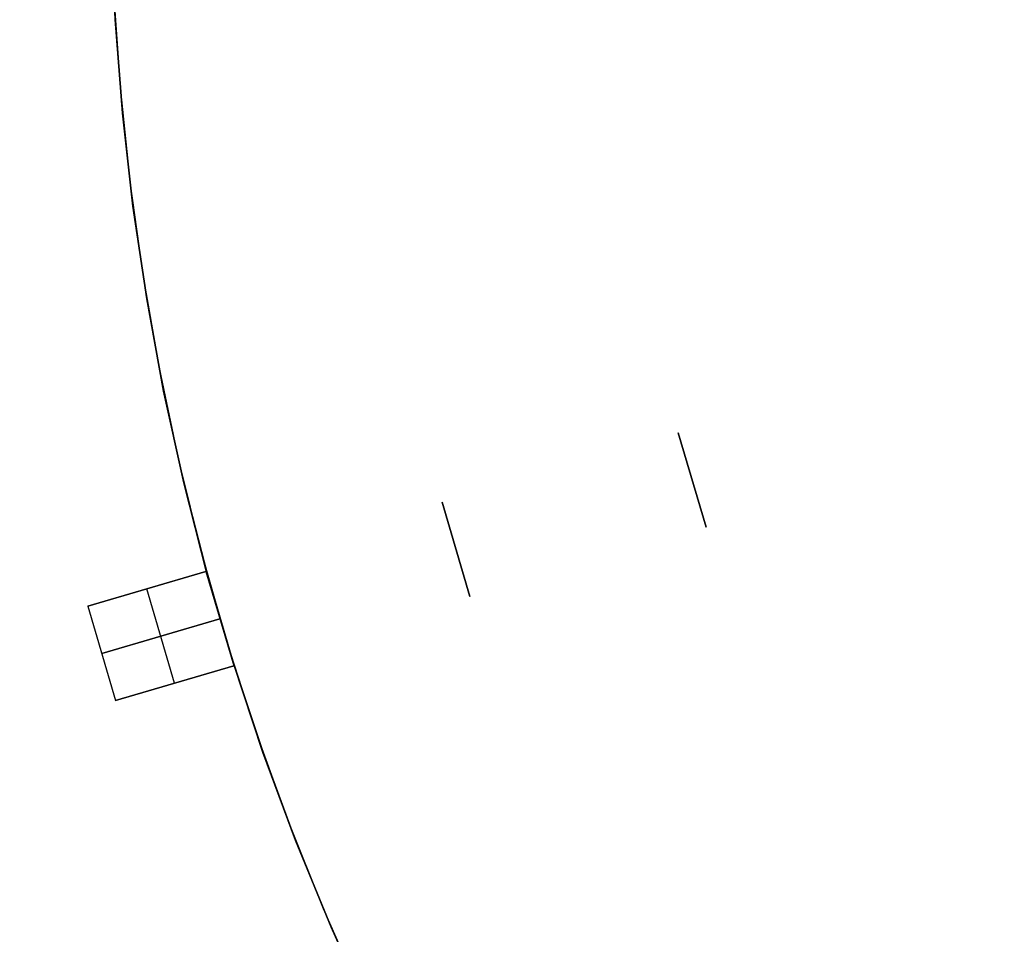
# Model space of a CAD drawing. Header units: millimetres. Extents: x 220 to 1240, y -2940 to -1929.
# Tile 5 of 59: x 389 to 509, y -2566 to -2455. Entities that reach past the tile are written whole.
import ezdxf

# ---------------------------------------------------------------- set-up
doc = ezdxf.new("R2010")
doc.units = ezdxf.units.MM

msp = doc.modelspace()

# ---------------------------------------------------------------- linework, layer by layer
at = {"extrusion": (1.51515e-05, -2.17846e-06, 1)}
msp.add_lwpolyline([(413.37, -2341.54), (410.35, -2352.55), (407.7, -2363.66), (405.44, -2374.86), (403.57, -2386.13), (402.09, -2397.46), (401.01, -2408.83), (400.32, -2420.23), (400.02, -2431.65), (400.12, -2443.08), (400.61, -2454.49), (401.5, -2465.88), (402.78, -2477.23), (404.46, -2488.53), (406.52, -2499.76), (408.97, -2510.92), (411.81, -2521.99), (415.03, -2532.95), (418.63, -2543.79), (422.59, -2554.5), (426.93, -2565.07), (431.63, -2575.48), (436.69, -2585.72), (442.1, -2595.78), (447.85, -2605.65), (453.95, -2615.32), (460.37, -2624.76), (467.12, -2633.98), (474.18, -2642.96), (481.55, -2651.69), (489.21, -2660.16), (497.17, -2668.36), (505.4, -2676.28), (513.9, -2683.91), (522.66, -2691.24), (531.67, -2698.26), (540.92, -2704.97), (550.4, -2711.35), (560.08, -2717.4), (569.98, -2723.11), (580.06, -2728.48), (590.33, -2733.49), (600.76, -2738.15), (611.34, -2742.44), (622.07, -2746.36), (632.93, -2749.91), (643.91, -2753.08), (654.98, -2755.87), (666.15, -2758.27), (677.4, -2760.29), (688.7, -2761.91), (700.06, -2763.15), (711.45, -2763.99), (722.87, -2764.43), (734.29, -2764.48), (745.71, -2764.13), (757.11, -2763.39), (768.47, -2762.26), (779.8, -2760.73), (791.06, -2758.81), (802.24, -2756.51), (813.35, -2753.81), (824.35, -2750.74), (835.24, -2747.28), (846, -2743.45), (856.62, -2739.25), (867.09, -2734.69), (877.4, -2729.76), (887.53, -2724.48), (897.47, -2718.86), (907.21, -2712.89), (916.74, -2706.59), (926.05, -2699.97), (935.12, -2693.02), (943.94, -2685.77), (952.51, -2678.21), (960.81, -2670.36), (968.84, -2662.23), (976.58, -2653.83), (984.02, -2645.17), (991.16, -2636.25), (997.99, -2627.09), (1004.49, -2617.7), (1010.67, -2608.09), (1016.51, -2598.27), (1022, -2588.26), (1027.15, -2578.06), (1031.94, -2567.69), (1036.37, -2557.16), (1040.43, -2546.48), (1044.12, -2535.67), (1047.43, -2524.74), (1050.36, -2513.7), (1052.91, -2502.56), (1055.08, -2491.34), (1056.85, -2480.06), (1058.23, -2468.72), (1059.22, -2457.34), (1059.81, -2445.93), (1060.01, -2434.51)], dxfattribs=at)
at = {"extrusion": (-1.51515e-05, 2.17846e-06, 1)}
for points in [[(1059.99, -2434.51), (1059.8, -2445.93), (1059.2, -2457.34), (1058.22, -2468.72), (1056.84, -2480.06), (1055.06, -2491.34), (1052.9, -2502.56), (1050.35, -2513.69), (1047.42, -2524.74), (1044.11, -2535.67), (1040.42, -2546.48), (1036.36, -2557.16), (1031.93, -2567.69), (1027.14, -2578.06), (1021.99, -2588.25), (1016.49, -2598.27), (1010.65, -2608.09), (1004.48, -2617.7), (997.97, -2627.09), (991.15, -2636.25), (984.01, -2645.16), (976.57, -2653.83), (968.83, -2662.23), (960.8, -2670.36), (952.5, -2678.21), (943.93, -2685.77), (935.11, -2693.02), (926.04, -2699.96), (916.73, -2706.59), (907.2, -2712.89), (897.46, -2718.86), (887.52, -2724.48), (877.39, -2729.76), (867.08, -2734.69), (856.61, -2739.25), (845.99, -2743.45), (835.22, -2747.28), (824.34, -2750.73), (813.33, -2753.81), (802.23, -2756.5), (791.04, -2758.81), (779.78, -2760.73), (768.46, -2762.26), (757.1, -2763.39), (745.7, -2764.13), (734.28, -2764.48), (722.85, -2764.43), (711.44, -2763.98), (700.05, -2763.15), (688.69, -2761.91), (677.38, -2760.29), (666.14, -2758.27), (654.97, -2755.87), (643.89, -2753.08), (632.92, -2749.91), (622.06, -2746.36), (611.33, -2742.43), (600.75, -2738.14), (590.31, -2733.49), (580.05, -2728.47), (569.97, -2723.11), (560.07, -2717.4), (550.38, -2711.35), (540.91, -2704.96), (531.66, -2698.26), (522.65, -2691.23), (513.89, -2683.9), (505.39, -2676.28), (497.15, -2668.36), (489.2, -2660.16), (481.53, -2651.69), (474.17, -2642.96), (467.1, -2633.98), (460.36, -2624.76), (453.93, -2615.31), (447.84, -2605.65), (442.09, -2595.78), (436.68, -2585.72), (431.62, -2575.48), (426.92, -2565.07), (422.58, -2554.5), (418.61, -2543.79), (415.02, -2532.95), (411.8, -2521.98), (408.96, -2510.92), (406.51, -2499.76), (404.45, -2488.53), (402.77, -2477.23), (401.49, -2465.88), (400.6, -2454.49), (400.11, -2443.07), (400.01, -2431.65), (400.3, -2420.23), (400.99, -2408.83), (402.08, -2397.46), (403.56, -2386.13), (405.43, -2374.86), (407.69, -2363.66), (410.33, -2352.55), (413.36, -2341.54)], [(1060, -2434.51), (1059.8, -2445.93), (1059.21, -2457.34), (1058.22, -2468.72), (1056.84, -2480.06), (1055.07, -2491.34), (1052.91, -2502.56), (1050.36, -2513.7), (1047.43, -2524.74), (1044.11, -2535.67), (1040.42, -2546.48), (1036.36, -2557.16), (1031.93, -2567.69), (1027.14, -2578.06), (1022, -2588.26), (1016.5, -2598.27), (1010.66, -2608.09), (1004.49, -2617.7), (997.98, -2627.09), (991.16, -2636.25), (984.02, -2645.17), (976.57, -2653.83), (968.83, -2662.23), (960.81, -2670.36), (952.51, -2678.21), (943.94, -2685.77), (935.12, -2693.02), (926.04, -2699.96), (916.74, -2706.59), (907.21, -2712.89), (897.47, -2718.86), (887.53, -2724.48), (877.4, -2729.76), (867.09, -2734.69), (856.62, -2739.25), (845.99, -2743.45), (835.23, -2747.28), (824.34, -2750.74), (813.34, -2753.81), (802.24, -2756.5), (791.05, -2758.81), (779.79, -2760.73), (768.47, -2762.26), (757.1, -2763.39), (745.7, -2764.13), (734.29, -2764.48), (722.86, -2764.43), (711.45, -2763.99), (700.06, -2763.15), (688.7, -2761.91), (677.39, -2760.29), (666.15, -2758.27), (654.98, -2755.87), (643.9, -2753.08), (632.93, -2749.91), (622.07, -2746.36), (611.34, -2742.44), (600.75, -2738.14), (590.32, -2733.49), (580.06, -2728.48), (569.97, -2723.11), (560.08, -2717.4), (550.39, -2711.35), (540.92, -2704.96), (531.67, -2698.26), (522.66, -2691.24), (513.9, -2683.91), (505.4, -2676.28), (497.16, -2668.36), (489.21, -2660.16), (481.54, -2651.69), (474.17, -2642.96), (467.11, -2633.98), (460.37, -2624.76), (453.94, -2615.32), (447.85, -2605.65), (442.1, -2595.78), (436.69, -2585.72), (431.63, -2575.48), (426.93, -2565.07), (422.59, -2554.5), (418.62, -2543.79), (415.03, -2532.95), (411.81, -2521.99), (408.97, -2510.92), (406.52, -2499.76), (404.45, -2488.53), (402.78, -2477.23), (401.5, -2465.88), (400.61, -2454.49), (400.11, -2443.08), (400.01, -2431.65), (400.31, -2420.23), (401, -2408.83), (402.09, -2397.46), (403.57, -2386.13), (405.44, -2374.86), (407.7, -2363.66), (410.34, -2352.55), (413.37, -2341.54)]]:
    msp.add_lwpolyline(points, dxfattribs=at)
for points in [[(400.45, -2451.68), (401.24, -2463.11), (402.43, -2474.5), (404.02, -2485.85), (406, -2497.13), (408.37, -2508.34), (411.12, -2519.46), (414.26, -2530.47), (417.78, -2541.37), (421.68, -2552.15), (425.95, -2562.78), (430.58, -2573.25), (435.58, -2583.56), (440.93, -2593.69), (446.63, -2603.62), (452.67, -2613.36), (459.04, -2622.87), (465.74, -2632.17), (472.76, -2641.22), (480.09, -2650.02), (487.72, -2658.56), (495.64, -2666.84), (503.85, -2674.83), (512.33, -2682.54)], [(400.45, -2451.68), (401.24, -2463.11), (402.43, -2474.5), (404.02, -2485.85), (406, -2497.13), (408.37, -2508.34), (411.12, -2519.46), (414.26, -2530.47), (417.78, -2541.37), (421.68, -2552.15), (425.95, -2562.78), (430.58, -2573.25), (435.58, -2583.56), (440.93, -2593.69), (446.63, -2603.62), (452.67, -2613.36), (459.04, -2622.87), (465.74, -2632.17), (472.76, -2641.22), (480.09, -2650.02), (487.72, -2658.56), (495.64, -2666.84), (503.85, -2674.83), (512.33, -2682.54)], [(513.9, -2683.91), (505.39, -2676.28), (497.16, -2668.36), (489.21, -2660.16), (481.54, -2651.69), (474.17, -2642.96), (467.11, -2633.98), (460.36, -2624.76), (453.94, -2615.32), (447.85, -2605.65), (442.09, -2595.78), (436.68, -2585.72), (431.63, -2575.48), (426.93, -2565.07), (422.59, -2554.5), (418.62, -2543.79), (415.02, -2532.95), (411.81, -2521.99), (408.97, -2510.92), (406.52, -2499.76), (404.45, -2488.53), (402.78, -2477.23), (401.49, -2465.88), (400.61, -2454.49)], [(472.63, -2516.33), (469.25, -2504.82)], [(469.25, -2504.82), (472.63, -2516.33)], [(469.25, -2504.82), (472.63, -2516.33)], [(469.25, -2504.82), (472.63, -2516.33)], [(472.63, -2516.33), (469.25, -2504.82)], [(470.09, -2507.7), (469.25, -2504.82)], [(472.63, -2516.33), (469.25, -2504.82)], [(440.46, -2513.27), (443.84, -2524.78)], [(440.46, -2513.27), (443.84, -2524.78)], [(440.46, -2513.27), (443.84, -2524.78)], [(440.46, -2513.27), (443.84, -2524.78)], [(440.46, -2513.27), (443.84, -2524.78)], [(440.46, -2513.27), (443.84, -2524.78)], [(443.84, -2524.78), (440.46, -2513.27)], [(443.84, -2524.78), (440.46, -2513.27)], [(411.68, -2521.72), (397.28, -2525.95)], [(397.28, -2525.95), (411.68, -2521.72)], [(411.68, -2521.72), (415.06, -2533.24)], [(411.68, -2521.72), (415.06, -2533.24)], [(407.86, -2535.35), (404.48, -2523.84)], [(407.86, -2535.35), (404.48, -2523.84)], [(397.28, -2525.95), (400.67, -2537.46)], [(397.28, -2525.95), (400.67, -2537.46)], [(398.97, -2531.71), (413.37, -2527.48)], [(413.37, -2527.48), (398.97, -2531.71)], [(400.67, -2537.46), (415.06, -2533.24)], [(415.06, -2533.24), (400.67, -2537.46)]]:
    msp.add_lwpolyline(points)
at = {"extrusion": (-0.281733, 0.959493, -4.73365e-15)}
msp.add_lwpolyline([(255.45, -528.01), (255.47, -526.98), (255.52, -525.96), (255.61, -524.94), (255.73, -523.92), (255.89, -522.91), (256.08, -521.9), (256.3, -520.9), (256.56, -519.91), (256.86, -518.93), (257.18, -517.96), (257.54, -517), (257.93, -516.05), (258.36, -515.12), (258.81, -514.2), (259.3, -513.3), (259.82, -512.42), (260.36, -511.55), (260.94, -510.7), (261.55, -509.88), (262.18, -509.07), (262.84, -508.29), (263.53, -507.53), (264.24, -506.79), (264.97, -506.08), (265.73, -505.39), (266.52, -504.73), (267.32, -504.1), (268.15, -503.5), (269, -502.92), (269.86, -502.37), (270.75, -501.86), (271.65, -501.37), (272.57, -500.91), (273.5, -500.49), (274.44, -500.1), (275.4, -499.74), (276.37, -499.41), (277.36, -499.12), (278.35, -498.86), (279.35, -498.63), (280.35, -498.44), (281.37, -498.28), (282.38, -498.16), (283.4, -498.07), (284.43, -498.02), (285.45, -498.01)], dxfattribs=at)
at = {"extrusion": (-0.281733, 0.959493, -2.04886e-14)}
msp.add_lwpolyline([(285.45, 221.99), (284.43, 222.01), (283.4, 222.06), (282.38, 222.15), (281.37, 222.27), (280.35, 222.43), (279.35, 222.62), (278.35, 222.85), (277.36, 223.11), (276.37, 223.4), (275.4, 223.73), (274.44, 224.09), (273.5, 224.48), (272.57, 224.9), (271.65, 225.36), (270.75, 225.85), (269.86, 226.36), (269, 226.91), (268.15, 227.49), (267.32, 228.09), (266.52, 228.72), (265.73, 229.38), (264.97, 230.07), (264.24, 230.78), (263.53, 231.52), (262.84, 232.28), (262.18, 233.06), (261.55, 233.87), (260.94, 234.69), (260.36, 235.54), (259.82, 236.41), (259.3, 237.29), (258.81, 238.19), (258.36, 239.11), (257.93, 240.04), (257.54, 240.99), (257.18, 241.95), (256.86, 242.92), (256.56, 243.9), (256.3, 244.89), (256.08, 245.89), (255.89, 246.9), (255.73, 247.91), (255.61, 248.93), (255.52, 249.95), (255.47, 250.97), (255.45, 251.99)], dxfattribs=at)
at = {"extrusion": (-0.281733, 0.959493, 5.27112e-15)}
msp.add_lwpolyline([(255.45, 326.99), (255.47, 328.02), (255.52, 329.04), (255.61, 330.06), (255.73, 331.08), (255.89, 332.09), (256.08, 333.1), (256.3, 334.1), (256.56, 335.09), (256.86, 336.07), (257.18, 337.04), (257.54, 338), (257.93, 338.95), (258.36, 339.88), (258.81, 340.8), (259.3, 341.7), (259.82, 342.58), (260.36, 343.45), (260.94, 344.3), (261.55, 345.12), (262.18, 345.93), (262.84, 346.71), (263.53, 347.47), (264.24, 348.21), (264.97, 348.92), (265.73, 349.61), (266.52, 350.27), (267.32, 350.9), (268.15, 351.5), (269, 352.08), (269.86, 352.63), (270.75, 353.14), (271.65, 353.63), (272.57, 354.09), (273.5, 354.51), (274.44, 354.9), (275.4, 355.26), (276.37, 355.59), (277.36, 355.88), (278.35, 356.14), (279.35, 356.37), (280.35, 356.56), (281.37, 356.72), (282.38, 356.84), (283.4, 356.93), (284.43, 356.98), (285.45, 356.99)], dxfattribs=at)
at = {"extrusion": (-0.281733, 0.959493, -1.647e-14)}
msp.add_lwpolyline([(285.45, -633.01), (284.43, -632.99), (283.4, -632.94), (282.38, -632.85), (281.37, -632.73), (280.35, -632.57), (279.35, -632.38), (278.35, -632.15), (277.36, -631.89), (276.37, -631.6), (275.4, -631.27), (274.44, -630.91), (273.5, -630.52), (272.57, -630.1), (271.65, -629.64), (270.75, -629.15), (269.86, -628.64), (269, -628.09), (268.15, -627.51), (267.32, -626.91), (266.52, -626.28), (265.73, -625.62), (264.97, -624.93), (264.24, -624.22), (263.53, -623.48), (262.84, -622.72), (262.18, -621.94), (261.55, -621.13), (260.94, -620.31), (260.36, -619.46), (259.82, -618.59), (259.3, -617.71), (258.81, -616.81), (258.36, -615.89), (257.93, -614.96), (257.54, -614.01), (257.18, -613.05), (256.86, -612.08), (256.56, -611.1), (256.3, -610.11), (256.08, -609.11), (255.89, -608.1), (255.73, -607.09), (255.61, -606.07), (255.52, -605.05), (255.47, -604.03), (255.45, -603.01)], dxfattribs=at)
at = {"extrusion": (1, 0, 0)}
for points in [[(-2504.82, 251.99), (-2504.82, 326.99)], [(-2504.82, -603.01), (-2504.82, -528.01)], [(-2510.58, 326.99), (-2510.58, 251.99)], [(-2510.58, -528.01), (-2510.58, -603.01)], [(-2513.27, 356.99), (-2513.27, 371.99)], [(-2513.27, -648.01), (-2513.27, -633.01)], [(-2516.33, -528.01), (-2516.33, -603.01)], [(-2516.33, 326.99), (-2516.33, 251.99)], [(-2519.03, 371.99), (-2519.03, 356.99)], [(-2519.03, -633.01), (-2519.03, -648.01)], [(-2524.78, 371.99), (-2524.78, 356.99)], [(-2524.78, -633.01), (-2524.78, -648.01)]]:
    msp.add_lwpolyline(points, dxfattribs=at)
at = {"extrusion": (-0.281733, 0.959493, -8.16298e-15)}
msp.add_lwpolyline([(285.45, -498.01), (284.43, -498.02), (283.4, -498.07), (282.38, -498.16), (281.37, -498.28), (280.35, -498.44), (279.35, -498.63), (278.35, -498.86), (277.36, -499.12), (276.37, -499.41), (275.4, -499.74), (274.44, -500.1), (273.5, -500.49), (272.57, -500.91), (271.65, -501.37), (270.75, -501.86), (269.86, -502.37), (269, -502.92), (268.15, -503.5), (267.32, -504.1), (266.52, -504.73), (265.73, -505.39), (264.97, -506.08), (264.24, -506.79), (263.53, -507.53), (262.84, -508.29), (262.18, -509.07), (261.55, -509.88), (260.94, -510.7), (260.36, -511.55), (259.82, -512.42), (259.3, -513.3), (258.81, -514.2), (258.36, -515.12), (257.93, -516.05), (257.54, -517), (257.18, -517.96), (256.86, -518.93), (256.56, -519.91), (256.3, -520.9), (256.08, -521.9), (255.89, -522.91), (255.73, -523.92), (255.61, -524.94), (255.52, -525.96), (255.47, -526.98), (255.45, -528.01)], dxfattribs=at)
at = {"extrusion": (-0.281733, 0.959493, 6.48732e-15)}
msp.add_lwpolyline([(255.45, 251.99), (255.47, 250.97), (255.52, 249.95), (255.61, 248.93), (255.73, 247.91), (255.89, 246.9), (256.08, 245.89), (256.3, 244.89), (256.56, 243.9), (256.86, 242.92), (257.18, 241.95), (257.54, 240.99), (257.93, 240.04), (258.36, 239.11), (258.81, 238.19), (259.3, 237.29), (259.82, 236.41), (260.36, 235.54), (260.94, 234.69), (261.55, 233.87), (262.18, 233.06), (262.84, 232.28), (263.53, 231.52), (264.24, 230.78), (264.97, 230.07), (265.73, 229.38), (266.52, 228.72), (267.32, 228.09), (268.15, 227.49), (269, 226.91), (269.86, 226.36), (270.75, 225.85), (271.65, 225.36), (272.57, 224.9), (273.5, 224.48), (274.44, 224.09), (275.4, 223.73), (276.37, 223.4), (277.36, 223.11), (278.35, 222.85), (279.35, 222.62), (280.35, 222.43), (281.37, 222.27), (282.38, 222.15), (283.4, 222.06), (284.43, 222.01), (285.45, 221.99)], dxfattribs=at)
at = {"extrusion": (-0.281733, 0.959493, -2.4373e-14)}
msp.add_lwpolyline([(285.45, 356.99), (284.43, 356.98), (283.4, 356.93), (282.38, 356.84), (281.37, 356.72), (280.35, 356.56), (279.35, 356.37), (278.35, 356.14), (277.36, 355.88), (276.37, 355.59), (275.4, 355.26), (274.44, 354.9), (273.5, 354.51), (272.57, 354.09), (271.65, 353.63), (270.75, 353.14), (269.86, 352.63), (269, 352.08), (268.15, 351.5), (267.32, 350.9), (266.52, 350.27), (265.73, 349.61), (264.97, 348.92), (264.24, 348.21), (263.53, 347.47), (262.84, 346.71), (262.18, 345.93), (261.55, 345.12), (260.94, 344.3), (260.36, 343.45), (259.82, 342.58), (259.3, 341.7), (258.81, 340.8), (258.36, 339.88), (257.93, 338.95), (257.54, 338), (257.18, 337.04), (256.86, 336.07), (256.56, 335.09), (256.3, 334.1), (256.08, 333.1), (255.89, 332.09), (255.73, 331.08), (255.61, 330.06), (255.52, 329.04), (255.47, 328.02), (255.45, 326.99)], dxfattribs=at)
at = {"extrusion": (-0.281733, 0.959493, -4.24256e-15)}
msp.add_lwpolyline([(255.45, -603.01), (255.47, -604.03), (255.52, -605.05), (255.61, -606.07), (255.73, -607.09), (255.89, -608.1), (256.08, -609.11), (256.3, -610.11), (256.56, -611.1), (256.86, -612.08), (257.18, -613.05), (257.54, -614.01), (257.93, -614.96), (258.36, -615.89), (258.81, -616.81), (259.3, -617.71), (259.82, -618.59), (260.36, -619.46), (260.94, -620.31), (261.55, -621.13), (262.18, -621.94), (262.84, -622.72), (263.53, -623.48), (264.24, -624.22), (264.97, -624.93), (265.73, -625.62), (266.52, -626.28), (267.32, -626.91), (268.15, -627.51), (269, -628.09), (269.86, -628.64), (270.75, -629.15), (271.65, -629.64), (272.57, -630.1), (273.5, -630.52), (274.44, -630.91), (275.4, -631.27), (276.37, -631.6), (277.36, -631.89), (278.35, -632.15), (279.35, -632.38), (280.35, -632.57), (281.37, -632.73), (282.38, -632.85), (283.4, -632.94), (284.43, -632.99), (285.45, -633.01)], dxfattribs=at)
at = {"extrusion": (-0.281733, 0.959493, 2.03952e-14)}
msp.add_lwpolyline([(285.45, -498.01), (287.5, -497.97), (289.54, -497.87), (291.59, -497.69), (293.62, -497.45), (295.64, -497.13), (297.66, -496.75), (299.66, -496.3), (301.64, -495.78), (303.6, -495.19), (305.54, -494.54), (307.46, -493.82), (309.35, -493.04), (311.22, -492.19), (313.05, -491.28), (314.86, -490.3), (316.63, -489.27), (318.36, -488.18), (320.05, -487.02), (321.7, -485.81), (323.32, -484.55), (324.88, -483.23), (326.4, -481.86), (327.88, -480.43), (329.3, -478.96), (330.67, -477.44), (331.99, -475.87), (333.26, -474.26), (334.47, -472.61), (335.62, -470.91), (336.72, -469.18), (337.75, -467.41), (338.72, -465.61), (339.63, -463.77), (340.48, -461.91), (341.27, -460.02), (341.99, -458.1), (342.64, -456.16), (343.23, -454.19), (343.74, -452.21), (344.2, -450.21), (344.58, -448.2), (344.89, -446.17), (345.14, -444.14), (345.31, -442.1), (345.42, -440.05), (345.45, -438)], dxfattribs=at)
at = {"extrusion": (-0.281733, 0.959493, 9.12128e-15)}
msp.add_lwpolyline([(345.45, 161.99), (345.42, 164.04), (345.31, 166.09), (345.14, 168.13), (344.89, 170.16), (344.58, 172.19), (344.2, 174.2), (343.74, 176.2), (343.23, 178.18), (342.64, 180.15), (341.99, 182.09), (341.27, 184.01), (340.48, 185.9), (339.63, 187.76), (338.72, 189.6), (337.75, 191.4), (336.72, 193.17), (335.62, 194.9), (334.47, 196.6), (333.26, 198.25), (331.99, 199.86), (330.67, 201.43), (329.3, 202.95), (327.88, 204.42), (326.4, 205.85), (324.88, 207.22), (323.32, 208.54), (321.7, 209.8), (320.05, 211.01), (318.36, 212.17), (316.63, 213.26), (314.86, 214.29), (313.05, 215.27), (311.22, 216.18), (309.35, 217.03), (307.46, 217.81), (305.54, 218.53), (303.6, 219.18), (301.64, 219.77), (299.66, 220.29), (297.66, 220.74), (295.64, 221.12), (293.62, 221.44), (291.59, 221.68), (289.54, 221.86), (287.5, 221.96), (285.45, 221.99)], dxfattribs=at)
at = {"extrusion": (-0.281733, 0.959493, -9.09223e-15)}
msp.add_lwpolyline([(285.45, 371.99), (285.47, 373.02), (285.52, 374.04), (285.61, 375.06), (285.73, 376.08), (285.89, 377.09), (286.08, 378.1), (286.3, 379.1), (286.56, 380.09), (286.86, 381.07), (287.18, 382.04), (287.54, 383), (287.93, 383.95), (288.36, 384.88), (288.81, 385.8), (289.3, 386.7), (289.82, 387.58), (290.36, 388.45), (290.94, 389.3), (291.55, 390.12), (292.18, 390.93), (292.84, 391.71), (293.53, 392.47), (294.24, 393.21), (294.97, 393.92), (295.73, 394.61), (296.52, 395.27), (297.32, 395.9), (298.15, 396.5), (299, 397.08), (299.86, 397.63), (300.75, 398.14), (301.65, 398.63), (302.57, 399.09), (303.5, 399.51), (304.44, 399.9), (305.4, 400.26), (306.37, 400.59), (307.36, 400.88), (308.35, 401.14), (309.35, 401.37), (310.35, 401.56), (311.37, 401.72), (312.38, 401.84), (313.4, 401.93), (314.43, 401.98), (315.45, 401.99)], dxfattribs=at)
at = {"extrusion": (-0.281733, 0.959493, -2.56616e-14)}
msp.add_lwpolyline([(315.45, -678.01), (314.43, -677.99), (313.4, -677.94), (312.38, -677.85), (311.37, -677.73), (310.35, -677.57), (309.35, -677.38), (308.35, -677.15), (307.36, -676.89), (306.37, -676.6), (305.4, -676.27), (304.44, -675.91), (303.5, -675.52), (302.57, -675.1), (301.65, -674.64), (300.75, -674.15), (299.86, -673.64), (299, -673.09), (298.15, -672.51), (297.32, -671.91), (296.52, -671.28), (295.73, -670.62), (294.97, -669.93), (294.24, -669.22), (293.53, -668.48), (292.84, -667.72), (292.18, -666.94), (291.55, -666.13), (290.94, -665.31), (290.36, -664.46), (289.82, -663.59), (289.3, -662.71), (288.81, -661.81), (288.36, -660.89), (287.93, -659.96), (287.54, -659.01), (287.18, -658.05), (286.86, -657.08), (286.56, -656.1), (286.3, -655.11), (286.08, -654.11), (285.89, -653.1), (285.73, -652.09), (285.61, -651.07), (285.52, -650.05), (285.47, -649.03), (285.45, -648.01)], dxfattribs=at)
at = {"extrusion": (-0.281733, 0.959493, 2.72692e-15)}
msp.add_lwpolyline([(285.45, -498.01), (284.43, -498.02), (283.4, -498.07), (282.38, -498.16), (281.37, -498.28), (280.35, -498.44), (279.35, -498.63), (278.35, -498.86), (277.36, -499.12), (276.37, -499.41), (275.4, -499.74), (274.44, -500.1), (273.5, -500.49), (272.57, -500.91), (271.65, -501.37), (270.75, -501.86), (269.86, -502.37), (269, -502.92), (268.15, -503.5), (267.32, -504.1), (266.52, -504.73), (265.73, -505.39), (264.97, -506.08), (264.24, -506.79), (263.53, -507.53), (262.84, -508.29), (262.18, -509.07), (261.55, -509.88), (260.94, -510.7), (260.36, -511.55), (259.82, -512.42), (259.3, -513.3), (258.81, -514.2), (258.36, -515.12), (257.93, -516.05), (257.54, -517), (257.18, -517.96), (256.86, -518.93), (256.56, -519.91), (256.3, -520.9), (256.08, -521.9), (255.89, -522.91), (255.73, -523.92), (255.61, -524.94), (255.52, -525.96), (255.47, -526.98), (255.45, -528.01)], dxfattribs=at)
at = {"extrusion": (-0.281733, 0.959493, 2.37674e-14)}
msp.add_lwpolyline([(255.45, 251.99), (255.47, 250.97), (255.52, 249.95), (255.61, 248.93), (255.73, 247.91), (255.89, 246.9), (256.08, 245.89), (256.3, 244.89), (256.56, 243.9), (256.86, 242.92), (257.18, 241.95), (257.54, 240.99), (257.93, 240.04), (258.36, 239.11), (258.81, 238.19), (259.3, 237.29), (259.82, 236.41), (260.36, 235.54), (260.94, 234.69), (261.55, 233.87), (262.18, 233.06), (262.84, 232.28), (263.53, 231.52), (264.24, 230.78), (264.97, 230.07), (265.73, 229.38), (266.52, 228.72), (267.32, 228.09), (268.15, 227.49), (269, 226.91), (269.86, 226.36), (270.75, 225.85), (271.65, 225.36), (272.57, 224.9), (273.5, 224.48), (274.44, 224.09), (275.4, 223.73), (276.37, 223.4), (277.36, 223.11), (278.35, 222.85), (279.35, 222.62), (280.35, 222.43), (281.37, 222.27), (282.38, 222.15), (283.4, 222.06), (284.43, 222.01), (285.45, 221.99)], dxfattribs=at)
at = {"extrusion": (-0.281733, 0.959493, 5.25404e-15)}
msp.add_lwpolyline([(285.45, 356.99), (284.43, 356.98), (283.4, 356.93), (282.38, 356.84), (281.37, 356.72), (280.35, 356.56), (279.35, 356.37), (278.35, 356.14), (277.36, 355.88), (276.37, 355.59), (275.4, 355.26), (274.44, 354.9), (273.5, 354.51), (272.57, 354.09), (271.65, 353.63), (270.75, 353.14), (269.86, 352.63), (269, 352.08), (268.15, 351.5), (267.32, 350.9), (266.52, 350.27), (265.73, 349.61), (264.97, 348.92), (264.24, 348.21), (263.53, 347.47), (262.84, 346.71), (262.18, 345.93), (261.55, 345.12), (260.94, 344.3), (260.36, 343.45), (259.82, 342.58), (259.3, 341.7), (258.81, 340.8), (258.36, 339.88), (257.93, 338.95), (257.54, 338), (257.18, 337.04), (256.86, 336.07), (256.56, 335.09), (256.3, 334.1), (256.08, 333.1), (255.89, 332.09), (255.73, 331.08), (255.61, 330.06), (255.52, 329.04), (255.47, 328.02), (255.45, 326.99)], dxfattribs=at)
at = {"extrusion": (-0.281733, 0.959493, -2.73916e-14)}
msp.add_lwpolyline([(255.45, -603.01), (255.47, -604.03), (255.52, -605.05), (255.61, -606.07), (255.73, -607.09), (255.89, -608.1), (256.08, -609.11), (256.3, -610.11), (256.56, -611.1), (256.86, -612.08), (257.18, -613.05), (257.54, -614.01), (257.93, -614.96), (258.36, -615.89), (258.81, -616.81), (259.3, -617.71), (259.82, -618.59), (260.36, -619.46), (260.94, -620.31), (261.55, -621.13), (262.18, -621.94), (262.84, -622.72), (263.53, -623.48), (264.24, -624.22), (264.97, -624.93), (265.73, -625.62), (266.52, -626.28), (267.32, -626.91), (268.15, -627.51), (269, -628.09), (269.86, -628.64), (270.75, -629.15), (271.65, -629.64), (272.57, -630.1), (273.5, -630.52), (274.44, -630.91), (275.4, -631.27), (276.37, -631.6), (277.36, -631.89), (278.35, -632.15), (279.35, -632.38), (280.35, -632.57), (281.37, -632.73), (282.38, -632.85), (283.4, -632.94), (284.43, -632.99), (285.45, -633.01)], dxfattribs=at)
at = {"extrusion": (-0.281733, 0.959493, 8.2221e-15)}
msp.add_lwpolyline([(285.45, -498.01), (287.5, -497.97), (289.54, -497.87), (291.59, -497.69), (293.62, -497.45), (295.64, -497.13), (297.66, -496.75), (299.66, -496.3), (301.64, -495.78), (303.6, -495.19), (305.54, -494.54), (307.46, -493.82), (309.35, -493.04), (311.22, -492.19), (313.05, -491.28), (314.86, -490.3), (316.63, -489.27), (318.36, -488.18), (320.05, -487.02), (321.7, -485.81), (323.32, -484.55), (324.88, -483.23), (326.4, -481.86), (327.88, -480.43), (329.3, -478.96), (330.67, -477.44), (331.99, -475.87), (333.26, -474.26), (334.47, -472.61), (335.62, -470.91), (336.72, -469.18), (337.75, -467.41), (338.72, -465.61), (339.63, -463.77), (340.48, -461.91), (341.27, -460.02), (341.99, -458.1), (342.64, -456.16), (343.23, -454.19), (343.74, -452.21), (344.2, -450.21), (344.58, -448.2), (344.89, -446.17), (345.14, -444.14), (345.31, -442.1), (345.42, -440.05), (345.45, -438)], dxfattribs=at)
at = {"extrusion": (-0.281733, 0.959493, 6.2658e-15)}
msp.add_lwpolyline([(345.45, 161.99), (345.42, 164.04), (345.31, 166.09), (345.14, 168.13), (344.89, 170.16), (344.58, 172.19), (344.2, 174.2), (343.74, 176.2), (343.23, 178.18), (342.64, 180.15), (341.99, 182.09), (341.27, 184.01), (340.48, 185.9), (339.63, 187.76), (338.72, 189.6), (337.75, 191.4), (336.72, 193.17), (335.62, 194.9), (334.47, 196.6), (333.26, 198.25), (331.99, 199.86), (330.67, 201.43), (329.3, 202.95), (327.88, 204.42), (326.4, 205.85), (324.88, 207.22), (323.32, 208.54), (321.7, 209.8), (320.05, 211.01), (318.36, 212.17), (316.63, 213.26), (314.86, 214.29), (313.05, 215.27), (311.22, 216.18), (309.35, 217.03), (307.46, 217.81), (305.54, 218.53), (303.6, 219.18), (301.64, 219.77), (299.66, 220.29), (297.66, 220.74), (295.64, 221.12), (293.62, 221.44), (291.59, 221.68), (289.54, 221.86), (287.5, 221.96), (285.45, 221.99)], dxfattribs=at)
at = {"extrusion": (-0.281733, 0.959493, -2.30358e-15)}
for points in [[(315.45, 401.99), (314.43, 401.98), (313.4, 401.93), (312.38, 401.84), (311.37, 401.72), (310.35, 401.56), (309.35, 401.37), (308.35, 401.14), (307.36, 400.88), (306.37, 400.59), (305.4, 400.26), (304.44, 399.9), (303.5, 399.51), (302.57, 399.09), (301.65, 398.63), (300.75, 398.14), (299.86, 397.63), (299, 397.08), (298.15, 396.5), (297.32, 395.9), (296.52, 395.27), (295.73, 394.61), (294.97, 393.92), (294.24, 393.21), (293.53, 392.47), (292.84, 391.71), (292.18, 390.93), (291.55, 390.12), (290.94, 389.3), (290.36, 388.45), (289.82, 387.58), (289.3, 386.7), (288.81, 385.8), (288.36, 384.88), (287.93, 383.95), (287.54, 383), (287.18, 382.04), (286.86, 381.07), (286.56, 380.09), (286.3, 379.1), (286.08, 378.1), (285.89, 377.09), (285.73, 376.08), (285.61, 375.06), (285.52, 374.04), (285.47, 373.02), (285.45, 371.99)], [(330.45, -678.01), (331.47, -677.99), (332.5, -677.94), (333.52, -677.85), (334.54, -677.73), (335.55, -677.57), (336.55, -677.38), (337.55, -677.15), (338.54, -676.89), (339.53, -676.6), (340.5, -676.27), (341.46, -675.91), (342.4, -675.52), (343.33, -675.1), (344.25, -674.64), (345.15, -674.15), (346.04, -673.64), (346.9, -673.09), (347.75, -672.51), (348.58, -671.91), (349.38, -671.28), (350.17, -670.62), (350.93, -669.93), (351.66, -669.22), (352.38, -668.48), (353.06, -667.72), (353.72, -666.94), (354.35, -666.13), (354.96, -665.31), (355.54, -664.46), (356.08, -663.59), (356.6, -662.71), (357.09, -661.81), (357.54, -660.89), (357.97, -659.96), (358.36, -659.01), (358.72, -658.05), (359.04, -657.08), (359.34, -656.1), (359.6, -655.11), (359.82, -654.11), (360.01, -653.1), (360.17, -652.09), (360.29, -651.07), (360.38, -650.05), (360.43, -649.03), (360.45, -648.01)]]:
    msp.add_lwpolyline(points, dxfattribs=at)
at = {"extrusion": (-0.281733, 0.959493, 8.21949e-15)}
msp.add_lwpolyline([(285.45, -648.01), (285.47, -649.03), (285.52, -650.05), (285.61, -651.07), (285.73, -652.09), (285.89, -653.1), (286.08, -654.11), (286.3, -655.11), (286.56, -656.1), (286.86, -657.08), (287.18, -658.05), (287.54, -659.01), (287.93, -659.96), (288.36, -660.89), (288.81, -661.81), (289.3, -662.71), (289.82, -663.59), (290.36, -664.46), (290.94, -665.31), (291.55, -666.13), (292.18, -666.94), (292.84, -667.72), (293.53, -668.48), (294.24, -669.22), (294.97, -669.93), (295.73, -670.62), (296.52, -671.28), (297.32, -671.91), (298.15, -672.51), (299, -673.09), (299.86, -673.64), (300.75, -674.15), (301.65, -674.64), (302.57, -675.1), (303.5, -675.52), (304.44, -675.91), (305.4, -676.27), (306.37, -676.6), (307.36, -676.89), (308.35, -677.15), (309.35, -677.38), (310.35, -677.57), (311.37, -677.73), (312.38, -677.85), (313.4, -677.94), (314.43, -677.99), (315.45, -678.01)], dxfattribs=at)
at = {"extrusion": (-0.281733, 0.959493, 1.59597e-14)}
msp.add_lwpolyline([(345.45, -438), (345.42, -440.05), (345.31, -442.1), (345.14, -444.14), (344.89, -446.17), (344.58, -448.2), (344.2, -450.21), (343.74, -452.21), (343.23, -454.19), (342.64, -456.16), (341.99, -458.1), (341.27, -460.02), (340.48, -461.91), (339.63, -463.77), (338.72, -465.61), (337.75, -467.41), (336.72, -469.18), (335.62, -470.91), (334.47, -472.61), (333.26, -474.26), (331.99, -475.87), (330.67, -477.44), (329.3, -478.96), (327.88, -480.43), (326.4, -481.86), (324.88, -483.23), (323.32, -484.55), (321.7, -485.81), (320.05, -487.02), (318.36, -488.18), (316.63, -489.27), (314.86, -490.3), (313.05, -491.28), (311.22, -492.19), (309.35, -493.04), (307.46, -493.82), (305.54, -494.54), (303.6, -495.19), (301.64, -495.78), (299.66, -496.3), (297.66, -496.75), (295.64, -497.13), (293.62, -497.45), (291.59, -497.69), (289.54, -497.87), (287.5, -497.97), (285.45, -498.01)], dxfattribs=at)
at = {"extrusion": (-0.281733, 0.959493, -2.09968e-14)}
msp.add_lwpolyline([(285.45, 221.99), (287.5, 221.96), (289.54, 221.86), (291.59, 221.68), (293.62, 221.44), (295.64, 221.12), (297.66, 220.74), (299.66, 220.29), (301.64, 219.77), (303.6, 219.18), (305.54, 218.53), (307.46, 217.81), (309.35, 217.03), (311.22, 216.18), (313.05, 215.27), (314.86, 214.29), (316.63, 213.26), (318.36, 212.17), (320.05, 211.01), (321.7, 209.8), (323.32, 208.54), (324.88, 207.22), (326.4, 205.85), (327.88, 204.42), (329.3, 202.95), (330.67, 201.43), (331.99, 199.86), (333.26, 198.25), (334.47, 196.6), (335.62, 194.9), (336.72, 193.17), (337.75, 191.4), (338.72, 189.6), (339.63, 187.76), (340.48, 185.9), (341.27, 184.01), (341.99, 182.09), (342.64, 180.15), (343.23, 178.18), (343.74, 176.2), (344.2, 174.2), (344.58, 172.19), (344.89, 170.16), (345.14, 168.13), (345.31, 166.09), (345.42, 164.04), (345.45, 161.99)], dxfattribs=at)
at = {"extrusion": (-0.281733, 0.959493, -9.99766e-16)}
msp.add_lwpolyline([(315.45, 401.99), (314.43, 401.98), (313.4, 401.93), (312.38, 401.84), (311.37, 401.72), (310.35, 401.56), (309.35, 401.37), (308.35, 401.14), (307.36, 400.88), (306.37, 400.59), (305.4, 400.26), (304.44, 399.9), (303.5, 399.51), (302.57, 399.09), (301.65, 398.63), (300.75, 398.14), (299.86, 397.63), (299, 397.08), (298.15, 396.5), (297.32, 395.9), (296.52, 395.27), (295.73, 394.61), (294.97, 393.92), (294.24, 393.21), (293.53, 392.47), (292.84, 391.71), (292.18, 390.93), (291.55, 390.12), (290.94, 389.3), (290.36, 388.45), (289.82, 387.58), (289.3, 386.7), (288.81, 385.8), (288.36, 384.88), (287.93, 383.95), (287.54, 383), (287.18, 382.04), (286.86, 381.07), (286.56, 380.09), (286.3, 379.1), (286.08, 378.1), (285.89, 377.09), (285.73, 376.08), (285.61, 375.06), (285.52, 374.04), (285.47, 373.02), (285.45, 371.99)], dxfattribs=at)
at = {"extrusion": (-0.281733, 0.959493, 4.40643e-15)}
msp.add_lwpolyline([(285.45, -648.01), (285.47, -649.03), (285.52, -650.05), (285.61, -651.07), (285.73, -652.09), (285.89, -653.1), (286.08, -654.11), (286.3, -655.11), (286.56, -656.1), (286.86, -657.08), (287.18, -658.05), (287.54, -659.01), (287.93, -659.96), (288.36, -660.89), (288.81, -661.81), (289.3, -662.71), (289.82, -663.59), (290.36, -664.46), (290.94, -665.31), (291.55, -666.13), (292.18, -666.94), (292.84, -667.72), (293.53, -668.48), (294.24, -669.22), (294.97, -669.93), (295.73, -670.62), (296.52, -671.28), (297.32, -671.91), (298.15, -672.51), (299, -673.09), (299.86, -673.64), (300.75, -674.15), (301.65, -674.64), (302.57, -675.1), (303.5, -675.52), (304.44, -675.91), (305.4, -676.27), (306.37, -676.6), (307.36, -676.89), (308.35, -677.15), (309.35, -677.38), (310.35, -677.57), (311.37, -677.73), (312.38, -677.85), (313.4, -677.94), (314.43, -677.99), (315.45, -678.01)], dxfattribs=at)
at = {"extrusion": (-0.281733, 0.959493, -1.4768e-14)}
msp.add_lwpolyline([(330.45, 401.99), (331.47, 401.98), (332.5, 401.93), (333.52, 401.84), (334.54, 401.72), (335.55, 401.56), (336.55, 401.37), (337.55, 401.14), (338.54, 400.88), (339.53, 400.59), (340.5, 400.26), (341.46, 399.9), (342.4, 399.51), (343.33, 399.09), (344.25, 398.63), (345.15, 398.14), (346.04, 397.63), (346.9, 397.08), (347.75, 396.5), (348.58, 395.9), (349.38, 395.27), (350.17, 394.61), (350.93, 393.92), (351.66, 393.21), (352.38, 392.47), (353.06, 391.71), (353.72, 390.93), (354.35, 390.12), (354.96, 389.3), (355.54, 388.45), (356.08, 387.58), (356.6, 386.7), (357.09, 385.8), (357.54, 384.88), (357.97, 383.95), (358.36, 383), (358.72, 382.04), (359.04, 381.07), (359.34, 380.09), (359.6, 379.1), (359.82, 378.1), (360.01, 377.09), (360.17, 376.08), (360.29, 375.06), (360.38, 374.04), (360.43, 373.02), (360.45, 371.99)], dxfattribs=at)
at = {"extrusion": (-0.281733, 0.959493, 2.21356e-14)}
msp.add_lwpolyline([(360.45, -648.01), (360.43, -649.03), (360.38, -650.05), (360.29, -651.07), (360.17, -652.09), (360.01, -653.1), (359.82, -654.11), (359.6, -655.11), (359.34, -656.1), (359.04, -657.08), (358.72, -658.05), (358.36, -659.01), (357.97, -659.96), (357.54, -660.89), (357.09, -661.81), (356.6, -662.71), (356.08, -663.59), (355.54, -664.46), (354.96, -665.31), (354.35, -666.13), (353.72, -666.94), (353.06, -667.72), (352.38, -668.48), (351.66, -669.22), (350.93, -669.93), (350.17, -670.62), (349.38, -671.28), (348.58, -671.91), (347.75, -672.51), (346.9, -673.09), (346.04, -673.64), (345.15, -674.15), (344.25, -674.64), (343.33, -675.1), (342.4, -675.52), (341.46, -675.91), (340.5, -676.27), (339.53, -676.6), (338.54, -676.89), (337.55, -677.15), (336.55, -677.38), (335.55, -677.57), (334.54, -677.73), (333.52, -677.85), (332.5, -677.94), (331.47, -677.99), (330.45, -678.01)], dxfattribs=at)
at = {"extrusion": (-0.281733, 0.959493, 4.81401e-15)}
msp.add_lwpolyline([(360.45, 371.99), (360.43, 373.02), (360.38, 374.04), (360.29, 375.06), (360.17, 376.08), (360.01, 377.09), (359.82, 378.1), (359.6, 379.1), (359.34, 380.09), (359.04, 381.07), (358.72, 382.04), (358.36, 383), (357.97, 383.95), (357.54, 384.88), (357.09, 385.8), (356.6, 386.7), (356.08, 387.58), (355.54, 388.45), (354.96, 389.3), (354.35, 390.12), (353.72, 390.93), (353.06, 391.71), (352.38, 392.47), (351.66, 393.21), (350.93, 393.92), (350.17, 394.61), (349.38, 395.27), (348.58, 395.9), (347.75, 396.5), (346.9, 397.08), (346.04, 397.63), (345.15, 398.14), (344.25, 398.63), (343.33, 399.09), (342.4, 399.51), (341.46, 399.9), (340.5, 400.26), (339.53, 400.59), (338.54, 400.88), (337.55, 401.14), (336.55, 401.37), (335.55, 401.56), (334.54, 401.72), (333.52, 401.84), (332.5, 401.93), (331.47, 401.98), (330.45, 401.99)], dxfattribs=at)
at = {"extrusion": (-0.281733, 0.959493, -7.99037e-15)}
msp.add_lwpolyline([(360.45, 371.99), (360.43, 373.02), (360.38, 374.04), (360.29, 375.06), (360.17, 376.08), (360.01, 377.09), (359.82, 378.1), (359.6, 379.1), (359.34, 380.09), (359.04, 381.07), (358.72, 382.04), (358.36, 383), (357.97, 383.95), (357.54, 384.88), (357.09, 385.8), (356.6, 386.7), (356.08, 387.58), (355.54, 388.45), (354.96, 389.3), (354.35, 390.12), (353.72, 390.93), (353.06, 391.71), (352.38, 392.47), (351.66, 393.21), (350.93, 393.92), (350.17, 394.61), (349.38, 395.27), (348.58, 395.9), (347.75, 396.5), (346.9, 397.08), (346.04, 397.63), (345.15, 398.14), (344.25, 398.63), (343.33, 399.09), (342.4, 399.51), (341.46, 399.9), (340.5, 400.26), (339.53, 400.59), (338.54, 400.88), (337.55, 401.14), (336.55, 401.37), (335.55, 401.56), (334.54, 401.72), (333.52, 401.84), (332.5, 401.93), (331.47, 401.98), (330.45, 401.99)], dxfattribs=at)
at = {"extrusion": (-0.281733, 0.959493, -6.08428e-16)}
msp.add_lwpolyline([(330.45, -678.01), (331.47, -677.99), (332.5, -677.94), (333.52, -677.85), (334.54, -677.73), (335.55, -677.57), (336.55, -677.38), (337.55, -677.15), (338.54, -676.89), (339.53, -676.6), (340.5, -676.27), (341.46, -675.91), (342.4, -675.52), (343.33, -675.1), (344.25, -674.64), (345.15, -674.15), (346.04, -673.64), (346.9, -673.09), (347.75, -672.51), (348.58, -671.91), (349.38, -671.28), (350.17, -670.62), (350.93, -669.93), (351.66, -669.22), (352.38, -668.48), (353.06, -667.72), (353.72, -666.94), (354.35, -666.13), (354.96, -665.31), (355.54, -664.46), (356.08, -663.59), (356.6, -662.71), (357.09, -661.81), (357.54, -660.89), (357.97, -659.96), (358.36, -659.01), (358.72, -658.05), (359.04, -657.08), (359.34, -656.1), (359.6, -655.11), (359.82, -654.11), (360.01, -653.1), (360.17, -652.09), (360.29, -651.07), (360.38, -650.05), (360.43, -649.03), (360.45, -648.01)], dxfattribs=at)

doc.saveas('drawing.dxf')
